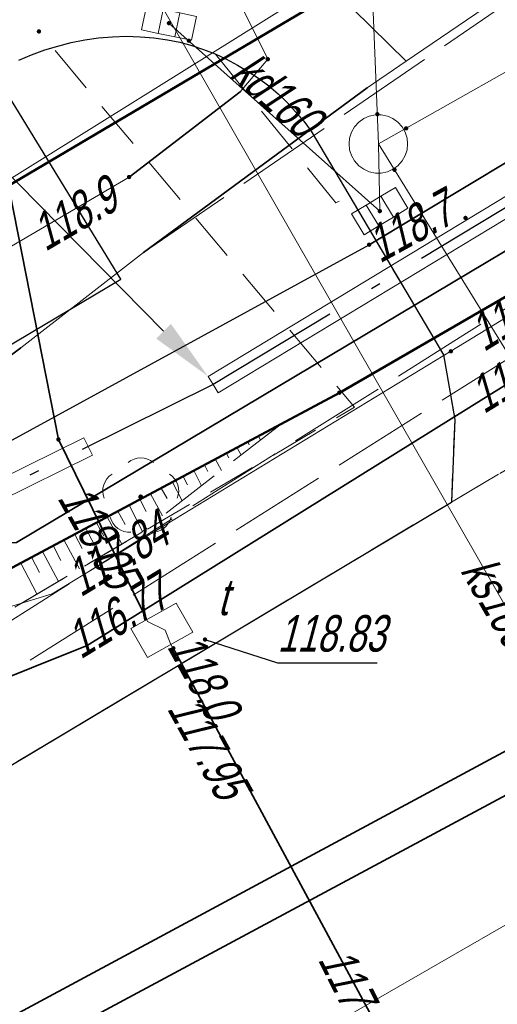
# Model space of a CAD drawing. Extents: x 7463256 to 7464485, y 5957341 to 5958260.
# Tile 198 of 256: x 7464027 to 7464037, y 5957830 to 5957850. Entities that reach past the tile are written whole.
import ezdxf
from ezdxf import colors
from ezdxf.entities.mleader import LeaderData, LeaderLine
from ezdxf.enums import TextEntityAlignment as Align
from ezdxf.math import Vec2, Vec3

# ---------------------------------------------------------------- set-up
doc = ezdxf.new("R2010")
doc.units = 0
doc.header["$MEASUREMENT"] = 0
for name, pattern in [('1.5_0.5', [2, 1.5, -0.5]), ('218-500', [1, 0.5, -0.5]), ('GAK', [5.2, 3, -1, 0.2, -1]), ('l219_500', [0]), ('mz1.0_0.5', [1.5, 1, -0.5]), ('mz1.25_0.5', [1.75, 1.25, -0.5]), ('mz2.0_0.5', [2.5, 2, -0.5])]:
    doc.linetypes.add(name, pattern=pattern)
doc.layers.get('0').update_dxf_attribs({"color": 2, "linetype": 'CONTINUOUS', "lineweight": 5})
for name, color, linetype in [('000 Inne (niezydentyfikowane)', 7, 'CONTINUOUS'), ('203-Punkt załamania granicy działki nie stabilizowany', 7, 'CONTINUOUS'), ('217-Granica konturu klasyfikcyjnego', 7, 'CONTINUOUS'), ('218-Granica użytku', 7, 'CONTINUOUS'), ('219-Linia granicy', 7, 'CONTINUOUS'), ('chodnik (powierzchnia)', 7, 'CONTINUOUS'), ('drzewo liściaste (punkt)', 7, 'CONTINUOUS'), ('jezdnia (powierzchnia)', 7, 'CONTINUOUS'), ('komora podziemna - przewód kanalizacyjny (powierzchnia)', 7, 'CONTINUOUS'), ('kratka ściekowa (punkt)', 7, 'CONTINUOUS'), ('krawężnik (linia)', 7, 'CONTINUOUS'), ('przewód ciepłowniczy (linia)', 7, 'CONTINUOUS'), ('przewód ciepłowniczy - projektowany lub w budowie (linia) - ob. projektowany', 7, 'CONTINUOUS'), ('przewód elektroenergetyczny (linia)', 7, 'CONTINUOUS'), ('przewód gazowy (linia)', 7, 'CONTINUOUS'), ('przewód gazowy - projektowany lub w budowie (linia) - ob. projektowany', 7, 'CONTINUOUS'), ('przewód kanalizacyjny (linia)', 7, 'CONTINUOUS'), ('przewód kanalizacyjny (linia)-Atr1', 7, 'CONTINUOUS'), ('przewód telekomunikacyjny (linia)', 7, 'CONTINUOUS'), ('punkt o określonej wysokości (sieć ciepłownicza)', 7, 'CONTINUOUS'), ('punkt o określonej wysokości (sieć ciepłownicza)-Atr2', 7, 'CONTINUOUS'), ('punkt o określonej wysokości (sieć ciepłownicza)-Atr3', 7, 'CONTINUOUS'), ('punkt o określonej wysokości (sieć elektroenergetyczna)', 7, 'CONTINUOUS'), ('punkt o określonej wysokości (sieć elektroenergetyczna)-Atr2', 7, 'CONTINUOUS'), ('punkt o określonej wysokości (sieć kanalizacyjna)', 7, 'CONTINUOUS'), ('punkt o określonej wysokości (sieć telekomunikacyjna)', 7, 'CONTINUOUS'), ('punkt o określonej wysokości (sieć telekomunikacyjna)-Atr2', 7, 'CONTINUOUS'), ('punkt o określonej wysokości (sieć telekomunikacyjna)-Atr3', 7, 'CONTINUOUS'), ('punkt wysokościowy sztuczny', 7, 'CONTINUOUS'), ('rura ochronna - przewód ciepłowniczy (linia)', 7, 'CONTINUOUS'), ('rura ochronna - przewód elektroenergetyczny (linia)', 7, 'CONTINUOUS'), ('rura ochronna - przewód gazowy (linia)', 7, 'CONTINUOUS'), ('rura ochronna - przewód kanalizacyjny (linia)', 7, 'CONTINUOUS'), ('rura ochronna - przewód telekomunikacyjny (linia)', 7, 'CONTINUOUS'), ('skarpa nieumocniona (powierzchnia)', 7, 'CONTINUOUS'), ('studzienka - przewód telekomunikacyjny (powierzchnia)', 7, 'CONTINUOUS'), ('studzienka - przewód telekomunikacyjny (powierzchnia)-Atr17', 7, 'CONTINUOUS')]:
    doc.layers.add(name, color=color, linetype=linetype)
for name, color, linetype, lineweight in [('@proj.rury', 7, 'CONTINUOUS', 20), ('____proj LSN', 1, 'CONTINUOUS', 5), ('OBMBS-21-18876-opis proj', 1, 'CONTINUOUS', 18)]:
    doc.layers.add(name, color=color, linetype=linetype, lineweight=lineweight)
doc.styles.get("Standard").update_dxf_attribs({"font": 'txt', "width": 0.75})

# ---------------------------------------------------------------- blocks, each defined once
blk = doc.blocks.new('PW02')
at = {"linetype": 'Continuous', "lineweight": 13}
h = blk.add_hatch(color=0, dxfattribs=at)
edge = h.paths.add_edge_path()
edge.add_arc((0, 0), 0.045, 0, 360)
blk = doc.blocks.new('PW01')
at = {"linetype": 'Continuous', "lineweight": 13}
h = blk.add_hatch(color=0, dxfattribs=at)
edge = h.paths.add_edge_path()
edge.add_arc((0, 0), 0.045, 0, 360)
blk = doc.blocks.new('OP021')
at = {"linetype": 'Continuous', "lineweight": 13}
h = blk.add_hatch(color=0, dxfattribs=at)
edge = h.paths.add_edge_path()
edge.add_arc((0, 0), 0.05, 0, 360)
at = {"color": 0, "linetype": 'Continuous', "lineweight": 13}
for centre, start, end in [((0, 0.4), 49.272, 130.728), ((-0.38, 0.124), 121.308, 202.548), ((0.38, 0.124), 337.452, 58.692), ((-0.235, -0.324), 193.221, 274.871), ((0.235, -0.324), 265.129, 346.779)]:
    blk.add_arc(centre, 0.4, start, end, dxfattribs=at)
blk = doc.blocks.new('US05')
at = {"color": 0, "linetype": 'Continuous', "lineweight": 13}
for p, q in [((-0.525, -0.25), (-0.525, 0.25)), ((-0.525, 0.25), (-0.175, 0.25)), ((-0.175, -0.25), (-0.175, 0.25)), ((-0.175, 0.25), (0.175, 0.25)), ((0.175, -0.25), (0.175, 0.25)), ((0.175, 0.25), (0.525, 0.25)), ((0.525, -0.25), (0.525, 0.25)), ((-0.525, -0.25), (-0.175, -0.25)), ((-0.175, -0.25), (0.175, -0.25)), ((0.175, -0.25), (0.525, -0.25))]:
    blk.add_line(p, q, dxfattribs=at)
blk = doc.blocks.new('203')
at = {"linetype": 'Continuous', "lineweight": 0}
h = blk.add_hatch(color=0, dxfattribs=at)
edge = h.paths.add_edge_path()
edge.add_arc((0, 0), 0.045, 0, 360)

msp = doc.modelspace()

# ---------------------------------------------------------------- linework, layer by layer
at = {"layer": '000 Inne (niezydentyfikowane)', "color": 7, "linetype": 'Continuous', "lineweight": 13}
for p, q in [((7464032.84, 5957841.79), (7464032.84, 5957841.78)), ((7464032.39, 5957841.55), (7464032.43, 5957841.47)), ((7464032.61, 5957841.67), (7464032.63, 5957841.65)), ((7464032.17, 5957841.43), (7464032.2, 5957841.37)), ((7464031.73, 5957841.19), (7464031.78, 5957841.1)), ((7464031.95, 5957841.31), (7464032.03, 5957841.16)), ((7464031.28, 5957840.96), (7464031.35, 5957840.82)), ((7464031.5, 5957841.08), (7464031.63, 5957840.84)), ((7464030.84, 5957840.72), (7464030.93, 5957840.55)), ((7464031.06, 5957840.84), (7464031.22, 5957840.53)), ((7464030.62, 5957840.6), (7464030.82, 5957840.22)), ((7464030.17, 5957840.36), (7464030.42, 5957839.91)), ((7464030.39, 5957840.48), (7464030.51, 5957840.27)), ((7464029.73, 5957840.13), (7464030.01, 5957839.59)), ((7464029.95, 5957840.25), (7464030.08, 5957840)), ((7464029.5, 5957840.01), (7464029.65, 5957839.73)), ((7464029.06, 5957839.77), (7464029.21, 5957839.49)), ((7464029.28, 5957839.89), (7464029.58, 5957839.33)), ((7464028.62, 5957839.53), (7464028.77, 5957839.24)), ((7464028.84, 5957839.65), (7464029.15, 5957839.07)), ((7464028.17, 5957839.3), (7464028.33, 5957838.99)), ((7464028.39, 5957839.42), (7464028.71, 5957838.82)), ((7464027.95, 5957839.18), (7464028.28, 5957838.56)), ((7464027.51, 5957838.94), (7464027.84, 5957838.31)), ((7464027.73, 5957839.06), (7464027.89, 5957838.75))]:
    msp.add_line(p, q, dxfattribs=at)
at = {"layer": '217-Granica konturu klasyfikcyjnego', "color": 3, "linetype": '1.5_0.5', "lineweight": 18, "flags": 128}
msp.add_lwpolyline([(7464012.41, 5957837.92), (7464058.96, 5957865.44)], dxfattribs=at)
at = {"layer": '218-Granica użytku', "color": 3, "linetype": '218-500', "lineweight": 18, "flags": 128}
for points in [[(7464012.41, 5957837.92), (7464058.96, 5957865.44)], [(7464056.89, 5957855.66), (7464034.05, 5957842.44)], [(7464034.05, 5957842.44), (7464003.22, 5957825.97)]]:
    msp.add_lwpolyline(points, dxfattribs=at)
at = {"layer": '219-Linia granicy', "color": 3, "linetype": 'l219_500', "lineweight": 50, "flags": 128}
for points in [[(7464058.96, 5957865.44), (7464012.41, 5957837.92)], [(7464056.89, 5957855.66), (7464034.05, 5957842.44)], [(7464034.05, 5957842.44), (7464003.22, 5957825.97)]]:
    msp.add_lwpolyline(points, dxfattribs=at)
at = {"layer": '@proj.rury'}
for p, q in [((7464041.64, 5957849.003), (7464031.352, 5957842.776)), ((7464041.847, 5957848.661), (7464031.559, 5957842.434)), ((7464031.352, 5957842.776), (7464031.455, 5957842.605)), ((7464031.559, 5957842.434), (7464031.455, 5957842.605)), ((7464018.292, 5957836.32), (7464028.799, 5957841.515)), ((7464028.799, 5957841.515), (7464028.888, 5957841.336)), ((7464028.977, 5957841.157), (7464028.888, 5957841.336)), ((7464018.468, 5957835.96), (7464028.977, 5957841.157))]:
    msp.add_line(p, q, dxfattribs=at)
at = {"layer": 'chodnik (powierzchnia)', "color": 7, "linetype": 'mz1.0_0.5', "lineweight": 18, "flags": 128}
msp.add_lwpolyline([(7463988.75, 5957815.28), (7464034.36, 5957842.14), (7464028.16, 5957849.53), (7464028.27, 5957849.56), (7464028.54, 5957849.63), (7464028.82, 5957849.69), (7464029.1, 5957849.73), (7464029.39, 5957849.75), (7464029.67, 5957849.76), (7464029.96, 5957849.75), (7464030.24, 5957849.73), (7464030.52, 5957849.69), (7464030.77, 5957849.64), (7464031.02, 5957849.57), (7464031.26, 5957849.49), (7464031.5, 5957849.4), (7464033.98, 5957846.34), (7464034.25, 5957846.49), (7464036.19, 5957843.22), (7464036.42, 5957841.89), (7464036.35, 5957840.19), (7464021.02, 5957831.03), (7463992.86, 5957814.5), (7463990.77, 5957814.72)], close=True, dxfattribs=at)
at = {"layer": 'jezdnia (powierzchnia)', "color": 7, "linetype": '1.5_0.5', "lineweight": 18, "flags": 128}
for points in [[(7464435.78, 5957969.39), (7464432.43, 5957972.86), (7464429.42, 5957974.41), (7464426.04, 5957975.11), (7464423.57, 5957975.29), (7464415.47, 5957975.65), (7464371.24, 5957977.61), (7464365.3, 5957977.72), (7464358.84, 5957977.54), (7464346.65, 5957976.28), (7464334.12, 5957974.86), (7464314.08, 5957972.37), (7464311.27, 5957971.79), (7464308.65, 5957970.79), (7464306.54, 5957969.49), (7464304.63, 5957967.74), (7464302.38, 5957964.84), (7464301.74, 5957963.57), (7464301.19, 5957962.16), (7464300.69, 5957960.13), (7464300.42, 5957957.35), (7464300.44, 5957956.63), (7464301.34, 5957947.07), (7464297.39, 5957932.65), (7464296.35, 5957938.67), (7464295.41, 5957944.67), (7464295.17, 5957946.64), (7464294.07, 5957955.56), (7464293.61, 5957956.95), (7464292.71, 5957958.8), (7464291.04, 5957961.16), (7464288.7, 5957963.43), (7464286.48, 5957964.87), (7464282.67, 5957966.24), (7464279.68, 5957966.6), (7464275.55, 5957966.1), (7464272.53, 5957965.24), (7464268.15, 5957963.7), (7464261.6, 5957961.09), (7464256.13, 5957958.63), (7464254.19, 5957957.73), (7464203.13, 5957927.95), (7464201.44, 5957926.95), (7464180.61, 5957914.62), (7464165.37, 5957905.54), (7464161.93, 5957903.53), (7464100.25, 5957867.28), (7464064.71, 5957846.22), (7464055.2, 5957840.55), (7464053.84, 5957839.49), (7464052.69, 5957837.84), (7464051.91, 5957836.3), (7464051.31, 5957834.34), (7464051.05, 5957832.31), (7464051.31, 5957830.32), (7464051.63, 5957829.49), (7464053.32, 5957826.48), (7464047.06, 5957824.65), (7464046.37, 5957825.86), (7464044.81, 5957827.52), (7464043.6, 5957828.27), (7464042.09, 5957829.03), (7464040.11, 5957829.49), (7464038.12, 5957829.49), (7464036.05, 5957829.05), (7464034.47, 5957828.33), (7463990.77, 5957802.57), (7463984.67, 5957799.1), (7463963.97, 5957788.11), (7463953.9, 5957782.45), (7463916.77, 5957760.61), (7463915.43, 5957759.41), (7463915.19, 5957759.06), (7463914.98, 5957758.7), (7463914.81, 5957758.32), (7463914.66, 5957757.92), (7463914.55, 5957757.51), (7463914.48, 5957757.1), (7463914.44, 5957756.68), (7463914.43, 5957756.26), (7463914.83, 5957754.63), (7463915.69, 5957753.07), (7463915.97, 5957752.41), (7463916.13, 5957752.13), (7463917.59, 5957749.55), (7463915.13, 5957748.12), (7463913.12, 5957750.74), (7463911.87, 5957752.81), (7463910.63, 5957754.01), (7463910.25, 5957754.23), (7463909.85, 5957754.42), (7463909.44, 5957754.57), (7463909.02, 5957754.68), (7463908.58, 5957754.76), (7463908.15, 5957754.79), (7463907.71, 5957754.78), (7463907.27, 5957754.73), (7463905.57, 5957754.08), (7463866.26, 5957731.41), (7463858.61, 5957727.02), (7463857.72, 5957725.98), (7463855.16, 5957717.14), (7463854.76, 5957719.2), (7463853.89, 5957720.78), (7463852.79, 5957721.69), (7463851.14, 5957722.42), (7463850.42, 5957722.32), (7463846.1, 5957719.79), (7463840.56, 5957716.65), (7463836.11, 5957713.89), (7463831.61, 5957710.47), (7463828.31, 5957707.66), (7463822.22, 5957701.89), (7463817.3, 5957696.82), (7463812.7, 5957691.61), (7463812.45, 5957691.34), (7463806.98, 5957684.37), (7463803.64, 5957679.75), (7463801.45, 5957676.28), (7463793.55, 5957663.48), (7463792.86, 5957661.7), (7463792.97, 5957659.75), (7463793.77, 5957657.97), (7463795.13, 5957656.54), (7463794.29, 5957652.43), (7463792.69, 5957652.63), (7463790.95, 5957652.54), (7463789.5, 5957652.32), (7463787.98, 5957651.93), (7463786.22, 5957650.98), (7463785.18, 5957649.81), (7463783.63, 5957647.28), (7463741.4, 5957578.12), (7463740.09, 5957575.93), (7463739.68, 5957574.67), (7463739.8, 5957572.76), (7463740.25, 5957571.39), (7463740.85, 5957570.49), (7463741.87, 5957569.43), (7463743.26, 5957568.37), (7463741.42, 5957565.08), (7463740.12, 5957565.67), (7463738.77, 5957566.02), (7463737.29, 5957566.06), (7463735.98, 5957565.85), (7463734.34, 5957565.14), (7463733.02, 5957564.22), (7463732.29, 5957563.18), (7463701.08, 5957512.16), (7463700.31, 5957510.77), (7463700.32, 5957510.77), (7463696.94, 5957505.36), (7463687.39, 5957489.52), (7463687.14, 5957489.11), (7463686.89, 5957488.7), (7463686.65, 5957488.29), (7463686.42, 5957487.87), (7463686.19, 5957487.45), (7463685.97, 5957487.02), (7463685.76, 5957486.59), (7463685.55, 5957486.16), (7463685.35, 5957485.73), (7463685.15, 5957485.29), (7463684.96, 5957484.85), (7463684.77, 5957484.4), (7463684.58, 5957483.96), (7463684.39, 5957483.51), (7463684.21, 5957483.06), (7463684.03, 5957482.61), (7463683.85, 5957482.17), (7463683.67, 5957481.72), (7463683.5, 5957481.27), (7463683.32, 5957480.81), (7463683.15, 5957480.36), (7463682.98, 5957479.91), (7463682.81, 5957479.45), (7463682.65, 5957479), (7463682.49, 5957478.54), (7463682.32, 5957478.08), (7463682.17, 5957477.62), (7463682.01, 5957477.15), (7463681.86, 5957476.69), (7463681.71, 5957476.22), (7463681.56, 5957475.76), (7463681.41, 5957475.29), (7463681.27, 5957474.82), (7463681.13, 5957474.35), (7463681, 5957473.88), (7463680.87, 5957473.41), (7463680.74, 5957472.94), (7463680.61, 5957472.47), (7463680.48, 5957471.99), (7463680.36, 5957471.52), (7463680.25, 5957471.05), (7463680.13, 5957470.57), (7463680.02, 5957470.09), (7463679.91, 5957469.61), (7463679.81, 5957469.12), (7463679.71, 5957468.64), (7463679.61, 5957468.16), (7463679.52, 5957467.67), (7463679.42, 5957467.19), (7463679.33, 5957466.7), (7463679.25, 5957466.22), (7463679.16, 5957465.73), (7463679.08, 5957465.25), (7463679, 5957464.76), (7463678.93, 5957464.27), (7463678.85, 5957463.78), (7463678.78, 5957463.28), (7463678.72, 5957462.79), (7463678.65, 5957462.3), (7463678.59, 5957461.81), (7463678.53, 5957461.31), (7463678.47, 5957460.82), (7463678.42, 5957460.33), (7463678.36, 5957459.83), (7463678.31, 5957459.34), (7463678.26, 5957458.84), (7463678.22, 5957458.35), (7463678.17, 5957457.85), (7463678.13, 5957457.36), (7463678.09, 5957456.86), (7463678.05, 5957456.37), (7463678.02, 5957455.87), (7463677.99, 5957455.41), (7463677.96, 5957454.94), (7463677.93, 5957454.48), (7463677.91, 5957454.01), (7463677.89, 5957453.55), (7463677.87, 5957453.08), (7463677.86, 5957452.62), (7463677.85, 5957452.15), (7463677.84, 5957451.69), (7463677.84, 5957451.22), (7463677.84, 5957450.76), (7463677.85, 5957450.29), (7463677.86, 5957449.83), (7463677.87, 5957449.36), (7463670.59, 5957467.12), (7463670.68, 5957467.58), (7463670.78, 5957468.04), (7463670.89, 5957468.5), (7463670.99, 5957468.96), (7463671.11, 5957469.42), (7463671.22, 5957469.87), (7463671.34, 5957470.33), (7463671.46, 5957470.78), (7463671.59, 5957471.24), (7463671.72, 5957471.69), (7463671.86, 5957472.14), (7463672, 5957472.59), (7463672.14, 5957473.04), (7463673.46, 5957477.28), (7463673.58, 5957477.76), (7463673.68, 5957478.24), (7463673.77, 5957478.73), (7463673.84, 5957479.22), (7463673.89, 5957479.71), (7463673.93, 5957480.2), (7463673.95, 5957480.7), (7463673.95, 5957481.19), (7463673.93, 5957481.63), (7463673.91, 5957482.08), (7463673.86, 5957482.52), (7463673.81, 5957482.96), (7463673.74, 5957483.4), (7463673.66, 5957483.84), (7463673.57, 5957484.28), (7463673.47, 5957484.71), (7463673.35, 5957485.14), (7463673.2, 5957485.61), (7463673.02, 5957486.08), (7463672.82, 5957486.54), (7463672.6, 5957486.99), (7463672.36, 5957487.42), (7463672.1, 5957487.85), (7463671.82, 5957488.26), (7463671.52, 5957488.66), (7463671.25, 5957489.02), (7463670.95, 5957489.36), (7463670.64, 5957489.68), (7463670.3, 5957489.97), (7463669.95, 5957490.25), (7463669.57, 5957490.5), (7463669.19, 5957490.73), (7463668.78, 5957490.93), (7463668.37, 5957491.1), (7463667.96, 5957491.31), (7463667.54, 5957491.51), (7463667.12, 5957491.7), (7463666.7, 5957491.89), (7463666.27, 5957492.06), (7463665.84, 5957492.23), (7463665.41, 5957492.38), (7463664.97, 5957492.53), (7463642.84, 5957508.24), (7463669.89, 5957497.69), (7463670.31, 5957497.52), (7463670.74, 5957497.36), (7463671.18, 5957497.22), (7463671.62, 5957497.11), (7463672.07, 5957497.01), (7463672.52, 5957496.93), (7463672.97, 5957496.87), (7463673.43, 5957496.83), (7463673.89, 5957496.8), (7463674.34, 5957496.8), (7463674.8, 5957496.82), (7463675.3, 5957496.85), (7463675.79, 5957496.9), (7463676.29, 5957496.96), (7463676.78, 5957497.02), (7463677.27, 5957497.1), (7463677.76, 5957497.19), (7463678.25, 5957497.29), (7463678.74, 5957497.4), (7463679.22, 5957497.52), (7463679.7, 5957497.65), (7463680.18, 5957497.79), (7463680.66, 5957497.94), (7463681.12, 5957498.11), (7463681.59, 5957498.29), (7463682.05, 5957498.49), (7463682.49, 5957498.71), (7463682.94, 5957498.94), (7463683.37, 5957499.19), (7463683.81, 5957499.43), (7463684.24, 5957499.68), (7463684.65, 5957499.96), (7463685.06, 5957500.25), (7463685.45, 5957500.55), (7463685.83, 5957500.88), (7463686.2, 5957501.21), (7463686.55, 5957501.56), (7463686.89, 5957501.93), (7463688.47, 5957503.86), (7463689.58, 5957505.52), (7463695.05, 5957514.51), (7463697.35, 5957517.63), (7463699.52, 5957521.26), (7463701.68, 5957524.9), (7463703.98, 5957528.54), (7463706.45, 5957532.61), (7463709.76, 5957538.71), (7463712.45, 5957543.07), (7463719.87, 5957554.72), (7463722.1, 5957558.36), (7463724.25, 5957562.41), (7463732.9, 5957576.65), (7463767.27, 5957632.9), (7463796.54, 5957680.74), (7463799.31, 5957684.89), (7463802.28, 5957688.92), (7463805.13, 5957692.62), (7463808.07, 5957696.14), (7463812, 5957700.58), (7463813.05, 5957701.59), (7463815.17, 5957703.91), (7463818.63, 5957707.32), (7463821.81, 5957710.38), (7463824, 5957712.35), (7463825.06, 5957713.31), (7463827.47, 5957715.22), (7463831.55, 5957718.14), (7463834.51, 5957720.09), (7463871.58, 5957742.02), (7463872.84, 5957742.74), (7463873.73, 5957743.25), (7463884.95, 5957749.82), (7463947.94, 5957787.04), (7463958.13, 5957793.13), (7463978.66, 5957805.82), (7463992.86, 5957814.5), (7464021.02, 5957831.03), (7464036.35, 5957840.19), (7464045.52, 5957845.62), (7464072.76, 5957861.89), (7464098.08, 5957876.78), (7464143.2, 5957903.29), (7464143.83, 5957904.35), (7464144.42, 5957906.04), (7464144.87, 5957907.87), (7464144.93, 5957908.37), (7464145, 5957909.96), (7464144.74, 5957911.42), (7464152.37, 5957912.8), (7464152.74, 5957912.55), (7464154.03, 5957911.87), (7464155.59, 5957911.35), (7464156.76, 5957911.33), (7464160.57, 5957913.58), (7464192.28, 5957932.28), (7464213.7, 5957945.07), (7464214.43, 5957945.48), (7464238.65, 5957959.71), (7464249.15, 5957965.6), (7464251.26, 5957966.66), (7464253.69, 5957967.84), (7464257.35, 5957969.46), (7464261.98, 5957971.33), (7464263.31, 5957972), (7464273.13, 5957975.13), (7464277.92, 5957976.24), (7464280.42, 5957977.04), (7464282.71, 5957978.14), (7464285.69, 5957980.47), (7464287.52, 5957982.76), (7464288.9, 5957985.47), (7464289.81, 5957990.22), (7464289.57, 5957993.19), (7464288.87, 5958000.11), (7464295.35, 5958000.29), (7464295.83, 5957995.88), (7464296.53, 5957992.32), (7464297.86, 5957989.04), (7464299.36, 5957986.74), (7464301.71, 5957984.36), (7464305.3, 5957982.36), (7464307.82, 5957981.66), (7464311.17, 5957981.45), (7464364.74, 5957987.95), (7464391.32, 5957991.11), (7464398.1, 5957991.95), (7464414.27, 5957994.02), (7464414.84, 5957994.09), (7464425.44, 5957995.47), (7464427.97, 5957995.83), (7464434.5, 5957997.95), (7464434.9, 5957998.22), (7464435.3, 5957998.5), (7464435.68, 5957998.8), (7464436.05, 5957999.11), (7464436.4, 5957999.44), (7464436.74, 5957999.78), (7464437.07, 5958000.13), (7464437.39, 5958000.5), (7464437.69, 5958000.88), (7464437.97, 5958001.27), (7464438.24, 5958001.67), (7464438.49, 5958002.08), (7464438.73, 5958002.5), (7464438.95, 5958002.94), (7464439.15, 5958003.37), (7464439.33, 5958003.82), (7464439.5, 5958004.28), (7464439.65, 5958004.74), (7464439.78, 5958005.2), (7464439.89, 5958005.67), (7464439.98, 5958006.15), (7464440.05, 5958006.62), (7464440.11, 5958007.1), (7464440.14, 5958007.59), (7464440.16, 5958008.07), (7464437.87, 5957962.55), (7464436.62, 5957968.02)], [(7464045.52, 5957845.62), (7464036.35, 5957840.19), (7464036.42, 5957841.89), (7464036.19, 5957843.22), (7464033.47, 5957847.81), (7464033.32, 5957848.02), (7464033.15, 5957848.21), (7464032.98, 5957848.4), (7464032.79, 5957848.58), (7464032.6, 5957848.74), (7464032.39, 5957848.9), (7464032.18, 5957849.04), (7464031.96, 5957849.17), (7464031.73, 5957849.29), (7464031.5, 5957849.4), (7464031.26, 5957849.49), (7464031.02, 5957849.57), (7464030.77, 5957849.64), (7464030.52, 5957849.69), (7464030.24, 5957849.73), (7464029.96, 5957849.75), (7464029.67, 5957849.76), (7464029.39, 5957849.75), (7464029.1, 5957849.73), (7464028.82, 5957849.69), (7464028.54, 5957849.63), (7464028.27, 5957849.56), (7464028, 5957849.48), (7464027.73, 5957849.38), (7464027.47, 5957849.27), (7464027.22, 5957849.14), (7464026.97, 5957849), (7464029.56, 5957844.77), (7464007.91, 5957831.89), (7464005.28, 5957836.23), (7464003.6, 5957835.22), (7464000.43, 5957840.52), (7464024.28, 5957854.6), (7464026.07, 5957855.66), (7464040.98, 5957864.59), (7464042.77, 5957865.65), (7464046.18, 5957867.66), (7464050.03, 5957869.91), (7464050.27, 5957870.08), (7464050.51, 5957870.27), (7464050.74, 5957870.46), (7464050.96, 5957870.66), (7464051.18, 5957870.86), (7464051.39, 5957871.07), (7464051.59, 5957871.29), (7464051.79, 5957871.52), (7464051.98, 5957871.75), (7464052.16, 5957871.99), (7464052.33, 5957872.23), (7464052.49, 5957872.48), (7464052.65, 5957872.74), (7464053.62, 5957874.86), (7464055.63, 5957881.11), (7464056.84, 5957884.92), (7464061.78, 5957883.33), (7464056.94, 5957869.17), (7464056.4, 5957868.13), (7464055.42, 5957866.8), (7464054.16, 5957865.53), (7464051.4, 5957863.5), (7464044.93, 5957859.71), (7464043.1, 5957858.64), (7464041.67, 5957857.66), (7464040.54, 5957856.19), (7464039.78, 5957854.8), (7464039.21, 5957853.35), (7464038.95, 5957851.44), (7464039.31, 5957850.14), (7464041.29, 5957846.74), (7464042.46, 5957845.65), (7464043.96, 5957845.32)]]:
    msp.add_lwpolyline(points, close=True, dxfattribs=at)
at = {"layer": 'komora podziemna - przewód kanalizacyjny (powierzchnia)', "color": 34, "linetype": 'Continuous', "lineweight": 18, "flags": 128}
msp.add_lwpolyline([(7464035.45, 5957847.55), (7464035.44, 5957847.43), (7464035.4, 5957847.31), (7464035.34, 5957847.2), (7464035.25, 5957847.1), (7464035.15, 5957847.03), (7464035.04, 5957846.98), (7464034.91, 5957846.95), (7464034.79, 5957846.95), (7464034.66, 5957846.98), (7464034.55, 5957847.03), (7464034.45, 5957847.1), (7464034.36, 5957847.2), (7464034.3, 5957847.31), (7464034.26, 5957847.43), (7464034.25, 5957847.55), (7464034.26, 5957847.67), (7464034.3, 5957847.79), (7464034.36, 5957847.9), (7464034.45, 5957848), (7464034.55, 5957848.07), (7464034.66, 5957848.12), (7464034.79, 5957848.15), (7464034.91, 5957848.15), (7464035.04, 5957848.12), (7464035.15, 5957848.07), (7464035.25, 5957848), (7464035.34, 5957847.9), (7464035.4, 5957847.79), (7464035.44, 5957847.67)], close=True, dxfattribs=at)
at = {"layer": 'krawężnik (linia)', "color": 7, "linetype": 'Continuous', "lineweight": 30, "flags": 128}
for points in [[(7464027.47, 5957849.27), (7464027.73, 5957849.38), (7464028, 5957849.48), (7464028.27, 5957849.56), (7464028.54, 5957849.63), (7464028.82, 5957849.69), (7464029.1, 5957849.73), (7464029.39, 5957849.75), (7464029.67, 5957849.76), (7464029.96, 5957849.75), (7464030.24, 5957849.73), (7464030.52, 5957849.69), (7464030.77, 5957849.64), (7464031.02, 5957849.57), (7464031.26, 5957849.49), (7464031.5, 5957849.4), (7464031.73, 5957849.29), (7464031.96, 5957849.17), (7464032.18, 5957849.04), (7464032.39, 5957848.9), (7464032.6, 5957848.74), (7464032.79, 5957848.58), (7464032.98, 5957848.4), (7464033.15, 5957848.21), (7464033.32, 5957848.02), (7464033.47, 5957847.81), (7464036.19, 5957843.22), (7464036.42, 5957841.89), (7464036.35, 5957840.19)], [(7464007.91, 5957831.89), (7464029.56, 5957844.77), (7464026.97, 5957849)]]:
    msp.add_lwpolyline(points, dxfattribs=at)
at = {"layer": 'krawężnik (linia)', "color": 7, "linetype": 'Continuous', "lineweight": 25, "flags": 128}
msp.add_lwpolyline([(7463992.86, 5957814.5), (7464021.02, 5957831.03), (7464036.35, 5957840.19)], dxfattribs=at)
at = {"layer": 'przewód ciepłowniczy (linia)', "color": 212, "linetype": 'Continuous', "lineweight": 18, "flags": 128}
msp.add_lwpolyline([(7463999.71, 5957834.53), (7464019.69, 5957846.34), (7464021.09, 5957846.14), (7464025.85, 5957838.13), (7464026.56, 5957837.82), (7464028.15, 5957838.31), (7464036.34, 5957843.29), (7464044.75, 5957848.42), (7464046.67, 5957849.52), (7464048.57, 5957850.65), (7464067.63, 5957861.9), (7464068.34, 5957862.74), (7464068.8, 5957863.75), (7464066.67, 5957868.31), (7464066.93, 5957869.04), (7464073.54, 5957873.42), (7464075.47, 5957873.68), (7464078.76, 5957869.02), (7464079.21, 5957868.67), (7464080.01, 5957868.5), (7464081.25, 5957869.19), (7464099.62, 5957880.81), (7464118.83, 5957893.13)], dxfattribs=at)
at = {"layer": 'przewód ciepłowniczy - projektowany lub w budowie (linia) - ob. projektowany', "color": 212, "linetype": 'mz2.0_0.5', "lineweight": 18, "flags": 128}
for points in [[(7463827.45, 5957686.81), (7463846.51, 5957707.33), (7463837.98, 5957727.66), (7463921.05, 5957775.08), (7463942.95, 5957787.9), (7463968.43, 5957803.38), (7463962.63, 5957813.37), (7463990.1, 5957829.4), (7463996.25, 5957818.66), (7464026.15, 5957837.03), (7464036.53, 5957843.58), (7464048.34, 5957851.03), (7464051.52, 5957852.92), (7464069.07, 5957863.22), (7464072.1, 5957864.8), (7464075.65, 5957866.88), (7464079.8, 5957868.9), (7464096.3, 5957878.8), (7464114.52, 5957889.73), (7464110.7, 5957895.89), (7464137.6, 5957910.6), (7464169.07, 5957928.77), (7464165.42, 5957934.93), (7464175.2, 5957940.28), (7464178.92, 5957933.88), (7464207.9, 5957951.17), (7464220.7, 5957958.86), (7464224.58, 5957961.12), (7464228.92, 5957963.56), (7464232.65, 5957965.56), (7464236.86, 5957967.74), (7464243.8, 5957971.13), (7464248.79, 5957973.41), (7464251.98, 5957974.81), (7464257.04, 5957976.93), (7464262.4, 5957979.02)], [(7463828.18, 5957686.27), (7463847.57, 5957707.15), (7463839.12, 5957727.27), (7463921.5, 5957774.3), (7463943.41, 5957787.13), (7463969.65, 5957803.07), (7463963.86, 5957813.04), (7463989.77, 5957828.16), (7463995.93, 5957817.4), (7464026.63, 5957836.27), (7464046.58, 5957848.86), (7464051.98, 5957852.14), (7464069.5, 5957862.44), (7464072.54, 5957864.01), (7464076.07, 5957866.09), (7464080.23, 5957868.1), (7464099.97, 5957879.95), (7464115.76, 5957889.43), (7464111.96, 5957895.55), (7464138.04, 5957909.82), (7464163.77, 5957924.67), (7464170.31, 5957928.45), (7464166.67, 5957934.59), (7464174.87, 5957939.07), (7464178.6, 5957932.64), (7464202.44, 5957946.87), (7464216.91, 5957955.5), (7464219.67, 5957957.19), (7464222.67, 5957958.98), (7464226.35, 5957961.09), (7464229.83, 5957963.03), (7464233.13, 5957964.8), (7464240.24, 5957968.41), (7464245.86, 5957971.1), (7464249.49, 5957972.74), (7464256.37, 5957975.68), (7464262.76, 5957978.18)]]:
    msp.add_lwpolyline(points, dxfattribs=at)
at = {"layer": 'przewód elektroenergetyczny (linia)', "color": 1, "linetype": 'Continuous', "lineweight": 18, "flags": 128}
for points in [[(7463940.57, 5957795.91), (7463943.95, 5957798.07), (7463947.77, 5957800.52), (7463956.72, 5957805.44), (7463968.14, 5957811.88), (7463974.88, 5957815.77), (7463989.87, 5957824.65), (7463994.07, 5957827.04), (7463997.53, 5957829.04), (7464004.46, 5957833.04), (7464015.08, 5957839.22), (7464033.55, 5957850.74), (7464041.34, 5957855.23), (7464060.73, 5957867.36), (7464076.97, 5957878.65), (7464094.2, 5957890.23), (7464099.12, 5957893.51), (7464116.3, 5957904.7), (7464136.98, 5957918.51), (7464147.1, 5957924.98), (7464187.29, 5957950.12)], [(7463943.16, 5957798.77), (7463944.43, 5957799.77), (7463949.73, 5957802.27), (7463979.35, 5957819.12), (7463986.95, 5957823.22), (7463996.76, 5957829.25), (7463998.44, 5957830.29), (7464003.27, 5957832.58), (7464004.25, 5957833.04), (7464021.2, 5957842.18), (7464025.09, 5957844.15), (7464029.73, 5957846.87), (7464032.01, 5957848.62), (7464032.58, 5957849.29), (7464023.73, 5957867.1), (7464023.35, 5957868.13), (7464022.11, 5957868.6), (7464021.59, 5957867.32)]]:
    msp.add_lwpolyline(points, dxfattribs=at)
at = {"layer": 'przewód gazowy (linia)', "color": 40, "linetype": 'Continuous', "lineweight": 18, "flags": 128}
for points in [[(7464020.77, 5957838.3), (7464027.51, 5957843.36), (7464030.03, 5957845.32), (7464034.62, 5957848.7), (7464035.42, 5957849.25), (7464040.4, 5957852.64), (7464045.13, 5957855.65), (7464049.8, 5957858.98), (7464050.55, 5957859.51), (7464050.92, 5957859.01), (7464063.77, 5957837.65), (7464064.41, 5957837.27), (7464064.95, 5957837.62), (7464068.79, 5957839.92), (7464090.28, 5957852.37), (7464102.47, 5957859.68), (7464115.18, 5957867.31), (7464132.75, 5957877.92), (7464139.14, 5957881.92)], [(7464026.76, 5957862.87), (7464028.6, 5957857.74), (7464028.76, 5957857.08), (7464029.36, 5957856.4), (7464034.34, 5957850.31), (7464035.42, 5957849.25)]]:
    msp.add_lwpolyline(points, dxfattribs=at)
at = {"layer": 'przewód gazowy - projektowany lub w budowie (linia) - ob. projektowany', "color": 40, "linetype": 'mz2.0_0.5', "lineweight": 18, "flags": 128}
msp.add_lwpolyline([(7464030.03, 5957845.32), (7464045.37, 5957855.86)], dxfattribs=at)
at = {"layer": 'przewód kanalizacyjny (linia)', "color": 34, "linetype": 'Continuous', "lineweight": 18, "flags": 128}
for points in [[(7464013.48, 5957821.87), (7464026.91, 5957829.41), (7464041.29, 5957837.14), (7464063.94, 5957850.56), (7464076.14, 5957857.67), (7464091.31, 5957866.43), (7464118.62, 5957882.73), (7464138, 5957894.41), (7464150.07, 5957901.7), (7464185.37, 5957923.49)], [(7464185.81, 5957922.81), (7464150.49, 5957901.02), (7464138.42, 5957893.73), (7464119.04, 5957882.05), (7464091.71, 5957865.74), (7464076.54, 5957856.97), (7464064.34, 5957849.87), (7464041.69, 5957836.44), (7464027.29, 5957828.71), (7464013.86, 5957821.17)], [(7464033.82, 5957829.41), (7464040.07, 5957833.01), (7464062.08, 5957846.46), (7464074.52, 5957854.03), (7464094.14, 5957865.03), (7464108.59, 5957873.75), (7464128.12, 5957885.58), (7464141.78, 5957893.2), (7464160.99, 5957905.84)], [(7464063.8, 5957897.51), (7464058.06, 5957893.88), (7464051.59, 5957879.17), (7464050.08, 5957867.58), (7464034.41, 5957858.58), (7464034.85, 5957847.55), (7464041.49, 5957836.79)], [(7464038.63, 5957836.01), (7464028.42, 5957853.85)], [(7464034.85, 5957847.55), (7464034.88, 5957846.17), (7464030.55, 5957850.03)], [(7464034.85, 5957847.55), (7464039.02, 5957849.91)]]:
    msp.add_lwpolyline(points, dxfattribs=at)
at = {"layer": 'przewód telekomunikacyjny (linia)', "color": 30, "linetype": 'Continuous', "lineweight": 18, "flags": 128}
msp.add_lwpolyline([(7464028.41, 5957869.23), (7464020.99, 5957864.38), (7464020.71, 5957864.12), (7464020.73, 5957863.8), (7464025.02, 5957858.05), (7464028.28, 5957841.48), (7464030.11, 5957837.74), (7464030.47, 5957837.56), (7464030.59, 5957837.27), (7464036.38, 5957826.54)], dxfattribs=at)
at = {"layer": 'punkt o określonej wysokości (sieć telekomunikacyjna)-Atr2', "color": 7, "flags": 128}
msp.add_lwpolyline([(7464031.29, 5957837.37), (7464032.78, 5957836.89), (7464034.829, 5957836.89)], dxfattribs=at)
at = {"layer": 'rura ochronna - przewód ciepłowniczy (linia)', "color": 212, "linetype": 'Continuous', "lineweight": 35, "flags": 128}
for points in [[(7463991.51, 5957830.98), (7464019.9, 5957847.83), (7464021.72, 5957847.46), (7464026.54, 5957839.31), (7464027.42, 5957839.36), (7464044.22, 5957849.38), (7464048.14, 5957851.44), (7464067.24, 5957862.96), (7464067.54, 5957863.77), (7464065.42, 5957868.3), (7464065.93, 5957869.76), (7464073.05, 5957874.41), (7464076.05, 5957874.84), (7464079.04, 5957870.42), (7464079.93, 5957869.72), (7464080.76, 5957870.06), (7464099.51, 5957881.87), (7464118.29, 5957894.13), (7464114.04, 5957902.7), (7464115.3, 5957904.57), (7464123.37, 5957908.62), (7464125.25, 5957908.46), (7464128.46, 5957904.63), (7464166.81, 5957930.17)], [(7464153.49, 5957918.79), (7464129.26, 5957902.62), (7464127.47, 5957902.62), (7464123.93, 5957906.5), (7464116.78, 5957902.7), (7464120.95, 5957894.66), (7464119.37, 5957892.13), (7464099.73, 5957879.75), (7464080.09, 5957867.28), (7464078.48, 5957867.62), (7464074.89, 5957872.51), (7464074.03, 5957872.43), (7464067.92, 5957868.32), (7464070.05, 5957863.72), (7464069.14, 5957861.7), (7464068.02, 5957860.84), (7464049, 5957849.86), (7464045.27, 5957847.46), (7464028.87, 5957837.25), (7464026.58, 5957836.33), (7464025.16, 5957836.94), (7464020.45, 5957844.82), (7464019.47, 5957844.84), (7463994.9, 5957830.42)]]:
    msp.add_lwpolyline(points, dxfattribs=at)
at = {"layer": 'rura ochronna - przewód elektroenergetyczny (linia)', "color": 6, "linetype": 'Continuous', "lineweight": 30}
msp.add_lwpolyline([(7463943.46, 5957797.88), (7463943.95, 5957798.07), (7463947.78, 5957799.54), (7463951.33, 5957801.21), (7463955.75, 5957803.32), (7463966.18, 5957808.26), (7463979.69, 5957816.17), (7463995.26, 5957824.92), (7463999.4, 5957827.23), (7464002.56, 5957829.04), (7464003.9, 5957829.81), (7464022.04, 5957841.3), (7464024.25, 5957839.79), (7464034.66, 5957845.48), (7464041.51, 5957849.6), (7464062.57, 5957863.09), (7464079, 5957872.5), (7464104.36, 5957888.08), (7464144.44, 5957911.3), (7464151.87, 5957915.32), (7464195.57, 5957940.61)], dxfattribs=at)
at = {"layer": 'rura ochronna - przewód elektroenergetyczny (linia)', "color": 1, "linetype": 'Continuous', "lineweight": 35, "flags": 128}
for points in [[(7464034.66, 5957845.48), (7464041.51, 5957849.6)], [(7464029.73, 5957846.87), (7464032.01, 5957848.62)]]:
    msp.add_lwpolyline(points, dxfattribs=at)
at = {"layer": 'rura ochronna - przewód gazowy (linia)', "color": 40, "linetype": 'Continuous', "lineweight": 35, "flags": 128}
for points in [[(7464030.03, 5957845.32), (7464034.62, 5957848.7)], [(7464020.77, 5957838.3), (7464027.51, 5957843.36)]]:
    msp.add_lwpolyline(points, dxfattribs=at)
at = {"layer": 'rura ochronna - przewód kanalizacyjny (linia)', "color": 34, "linetype": 'Continuous', "lineweight": 35, "flags": 128}
for points in [[(7464013.48, 5957821.87), (7464026.91, 5957829.41), (7464041.29, 5957837.14), (7464063.94, 5957850.56), (7464076.14, 5957857.67), (7464091.31, 5957866.43), (7464118.62, 5957882.73), (7464138, 5957894.41), (7464150.07, 5957901.7), (7464185.37, 5957923.49)], [(7464185.81, 5957922.81), (7464150.49, 5957901.02), (7464138.42, 5957893.73), (7464119.04, 5957882.05), (7464091.71, 5957865.74), (7464076.54, 5957856.97), (7464064.34, 5957849.87), (7464041.69, 5957836.44), (7464027.29, 5957828.71), (7464013.86, 5957821.17)]]:
    msp.add_lwpolyline(points, dxfattribs=at)
at = {"layer": 'rura ochronna - przewód telekomunikacyjny (linia)', "color": 30, "linetype": 'Continuous', "lineweight": 35, "flags": 128}
for points in [[(7464030.02, 5957837.93), (7464028.28, 5957841.48), (7464025.02, 5957858.05), (7464020.83, 5957863.66)], [(7464036.13, 5957827), (7464030.62, 5957837.22)]]:
    msp.add_lwpolyline(points, dxfattribs=at)
at = {"layer": 'skarpa nieumocniona (powierzchnia)', "color": 7, "linetype": 'mz1.25_0.5', "lineweight": 18, "flags": 128}
msp.add_lwpolyline([(7464029.97, 5957839.56), (7464026.85, 5957837.72), (7463991.27, 5957816.77), (7463992.43, 5957820.44), (7464003.24, 5957825.61), (7464008.96, 5957829.04), (7464032.86, 5957841.8)], close=True, dxfattribs=at)
at = {"layer": 'studzienka - przewód telekomunikacyjny (powierzchnia)', "color": 30, "linetype": 'Continuous', "lineweight": 18, "flags": 128}
msp.add_lwpolyline([(7464030.7, 5957838.12), (7464031.04, 5957837.52), (7464030.11, 5957837), (7464029.77, 5957837.6)], close=True, dxfattribs=at)

# ---------------------------------------------------------------- block references
at = {"layer": '203-Punkt załamania granicy działki nie stabilizowany', "color": 3, "linetype": 'Continuous', "lineweight": 18}
msp.add_blockref('203', (7464034.05, 5957842.44), dxfattribs=at)
at = {"layer": 'drzewo liściaste (punkt)', "color": 94, "linetype": 'Continuous', "lineweight": 13}
msp.add_blockref('OP021', (7464029.97, 5957840.3), dxfattribs=at)
at = {"layer": 'kratka ściekowa (punkt)', "color": 7, "linetype": 'Continuous', "lineweight": 18}
for p, rotation in [((7464030.55, 5957850.03), 348.366), ((7464034.88, 5957846.17), 31.122)]:
    msp.add_blockref('US05', p, dxfattribs=dict(at, rotation=rotation))
at = {"layer": 'punkt o określonej wysokości (sieć ciepłownicza)', "color": 212, "linetype": 'Continuous', "lineweight": 13}
msp.add_blockref('PW01', (7464036.34, 5957843.29), dxfattribs=at)
at = {"layer": 'punkt o określonej wysokości (sieć elektroenergetyczna)', "color": 1, "linetype": 'Continuous', "lineweight": 13}
for p in [(7464032.58, 5957849.29), (7464029.73, 5957846.87), (7464034.66, 5957845.48)]:
    msp.add_blockref('PW01', p, dxfattribs=at)
at = {"layer": 'punkt o określonej wysokości (sieć kanalizacyjna)', "color": 34, "linetype": 'Continuous', "lineweight": 13}
for p, rotation in [((7464030.55, 5957850.03), 348.366), ((7464030.96, 5957849.67), 318.284), ((7464034.83, 5957848.16), 272.284), ((7464035.42, 5957847.87), 29.507), ((7464035.18, 5957847.02), 301.678), ((7464034.88, 5957846.17), 31.122)]:
    msp.add_blockref('PW01', p, dxfattribs=dict(at, rotation=rotation))
msp.add_blockref('PW01', (7464036.64, 5957846.03), dxfattribs=at)
at = {"layer": 'punkt o określonej wysokości (sieć telekomunikacyjna)', "color": 30, "linetype": 'Continuous', "lineweight": 13}
for p in [(7464028.28, 5957841.48), (7464031.29, 5957837.37), (7464030.64, 5957837.19)]:
    msp.add_blockref('PW01', p, dxfattribs=at)
at = {"layer": 'punkt wysokościowy sztuczny', "color": 7, "linetype": 'Continuous', "lineweight": 13}
msp.add_blockref('PW02', (7464027.88, 5957849.86), dxfattribs=at)

# ---------------------------------------------------------------- texts
at = {"layer": 'przewód kanalizacyjny (linia)-Atr1', "color": 34, "oblique": 15, "width": 0.72}
for s, rotation, p in [('kd160', -41.715, (7464031.77, 5957848.94)), ('ks160', 300.05, (7464036.52, 5957838.79))]:
    msp.add_text(s, height=0.75, rotation=rotation, dxfattribs=at).set_placement(p)
at = {"layer": 'punkt o określonej wysokości (sieć ciepłownicza)-Atr2', "color": 212, "oblique": 15, "width": 0.72}
for s, rotation, p in [('118.04', 31.383, (7464036.82, 5957843.59)), ('117.84', 31.302, (7464028.54, 5957838.55))]:
    msp.add_text(s, height=0.75, rotation=rotation, dxfattribs=at).set_placement(p, align=Align.MIDDLE_LEFT)
at = {"layer": 'punkt o określonej wysokości (sieć ciepłownicza)-Atr3', "color": 212, "oblique": 15, "width": 0.72}
for s, rotation, p in [('116.99', 31.383, (7464036.82, 5957842.315)), ('116.77', 31.302, (7464028.54, 5957837.275))]:
    msp.add_text(s, height=0.75, rotation=rotation, dxfattribs=at).set_placement(p, align=Align.MIDDLE_LEFT)
at = {"layer": 'punkt o określonej wysokości (sieć elektroenergetyczna)-Atr2', "color": 1, "oblique": 15, "width": 0.72}
for s, rotation, p in [('118.9', 30.37, (7464028.01, 5957845.33)), ('118.7', 28.72, (7464034.88, 5957845.09))]:
    msp.add_text(s, height=0.75, rotation=rotation, dxfattribs=at).set_placement(p)
at = {"layer": 'punkt o określonej wysokości (sieć telekomunikacyjna)-Atr2', "color": 30, "oblique": 15, "width": 0.72}
for s, rotation, p in [('118.05', 299.05, (7464028.25, 5957840.28)), ('118.0', 298.81, (7464030.5, 5957837.23)), ('117.85', 296.57, (7464033.6, 5957830.8))]:
    msp.add_text(s, height=0.75, rotation=rotation, dxfattribs=at).set_placement(p)
msp.add_text('118.83', height=0.75, dxfattribs=at).set_placement((7464032.78, 5957836.897), align=Align.BOTTOM_LEFT)
at = {"layer": 'punkt o określonej wysokości (sieć telekomunikacyjna)-Atr3', "color": 30, "oblique": 15, "width": 0.72}
msp.add_text('117.95', height=0.75, rotation=298.81, dxfattribs=at).set_placement((7464030.5, 5957835.955))
at = {"layer": 'studzienka - przewód telekomunikacyjny (powierzchnia)-Atr17', "color": 30, "oblique": 15, "width": 0.72}
msp.add_text('t', height=0.75, dxfattribs=at).set_placement((7464031.55, 5957837.87))

# ---------------------------------------------------------------- next in the draw order: leaders
at = {"layer": 'OBMBS-21-18876-opis proj', "lineweight": 20}
ml = msp.add_multileader_mtext('Standard', dxfattribs=at)
ml.set_content('\\pxqc;{\\W0.9;\\fArial|b0|i0|c238|p34;proj. przecisk mechaniczny SRS160\\PL=14m}', color=256)
ml.set_leader_properties()
ml.build(insert=Vec2(0, 0))
ml.multileader.update_dxf_attribs({"has_text_frame": 1, "text_right_attachment_type": 0, "dogleg_length": 0.36, "arrow_head_size": 1.3})
ctx = ml.context
ctx.base_point, ctx.char_height, ctx.arrow_head_size, ctx.landing_gap_size, ctx.plane_origin, ctx.plane_x_axis, ctx.plane_y_axis = Vec3(7463974.139, 5957872.3, -10.8), 1.3, 1.3, 0.09, Vec3(7464031.011, 5957947.42, -10.8), Vec3(0.765565, 0.643359), Vec3(-0.643359, 0.765565)
ctx.right_attachment, ctx.text_align_type = 0, 2
notes = []
notes.append((ctx, [(0, (1, 1, 0), (7463988.979, 5957885.789, -10.8), (-0.765565, -0.643359), 0.36, [(0, [(7464031.352, 5957842.776, -10.8)], 0, [])])]))
ctx.mtext.insert, ctx.mtext.text_direction, ctx.mtext.rotation, ctx.mtext.width, ctx.mtext.defined_height, ctx.mtext.alignment, ctx.mtext.flow_direction = Vec3(7463981.17, 5957879.227, -10.8), Vec3(0.765565, 0.643359), 0.698877, 19.94305, 27.692, 2, 5
ctx.mtext.has_bg_fill, ctx.mtext.bg_color, ctx.mtext.bg_scale_factor, ctx.mtext.bg_transparency, ctx.mtext.use_window_bg_color = 1, -1023410167, 1.5, 0, 1
for ctx, leaders in notes:
    for number, flags, end, landing, length, lines in leaders:
        leader = LeaderData()
        leader.index, (leader.has_last_leader_line, leader.has_dogleg_vector, leader.attachment_direction) = number, flags
        leader.last_leader_point, leader.dogleg_vector, leader.dogleg_length = Vec3(end), Vec3(landing), length
        for number, points, colour, breaks in lines:
            line = LeaderLine()
            line.index, line.vertices, line.color, line.breaks = number, Vec3.list(points), colors.encode_raw_color(colour), breaks
            leader.lines.append(line)
        ctx.leaders.append(leader)

# ---------------------------------------------------------------- next in the draw order: linework, layer by layer
at = {"layer": '____proj LSN', "linetype": 'GAK', "lineweight": 30}
msp.add_lwpolyline([(7464152.8, 5957922.054), (7464127.616, 5957907.173), (7464083.854, 5957881.461), (7464074.047, 5957876.131), (7464064.354, 5957869.392), (7464065.129, 5957866.031), (7464042.642, 5957851.725), (7464042.748, 5957849.44), (7464042.748, 5957849.44), (7464031.455, 5957842.605), (7464018.38, 5957836.14), (7464009.708, 5957831.986), (7463995.946, 5957824.371), (7463973.408, 5957811.358), (7463971.47, 5957803.481), (7463954.078, 5957792.276), (7463934.793, 5957781.144)], dxfattribs=at)

doc.saveas('drawing.dxf')
